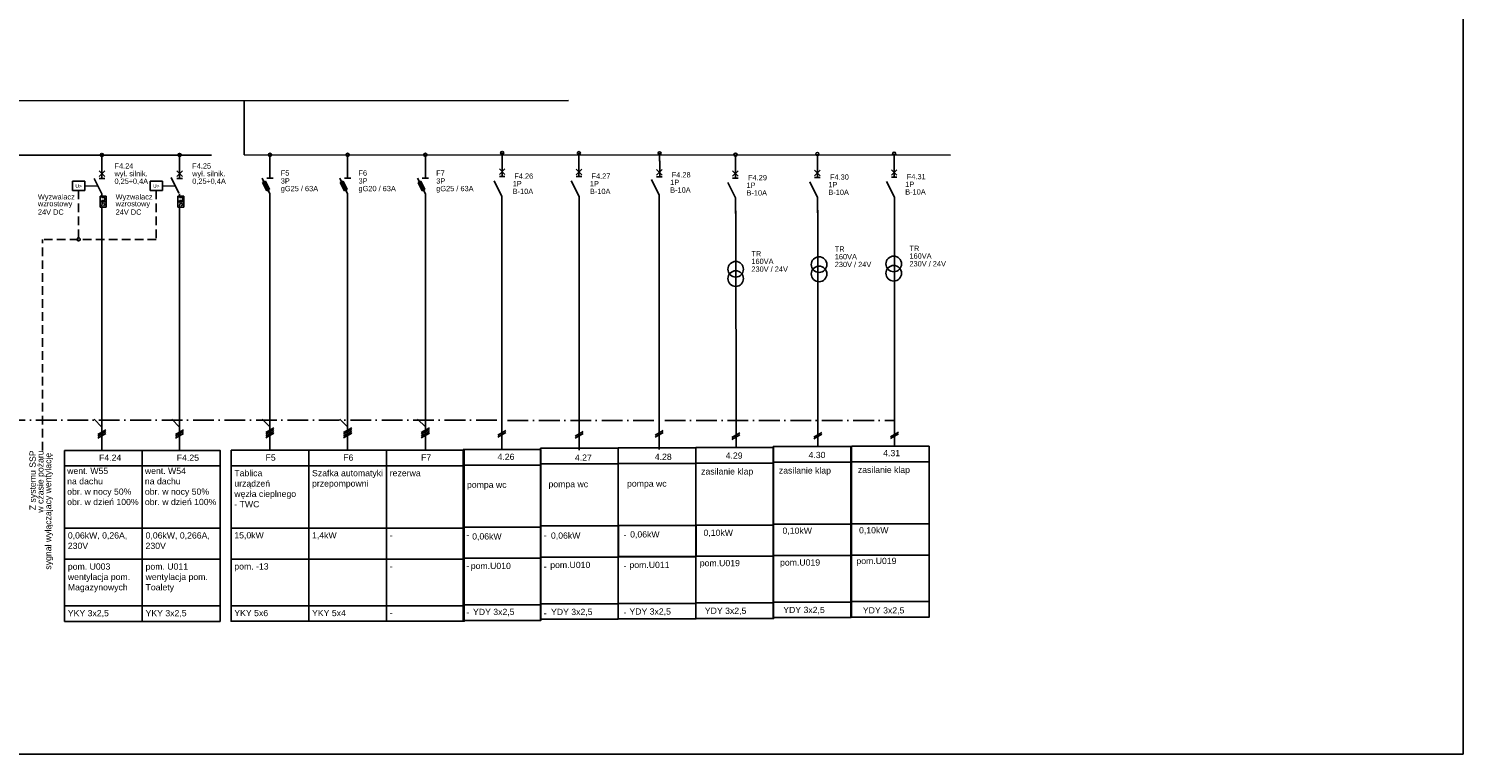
# Model space of a CAD drawing. Header units: centimetres. Extents: x -4250 to -484, y 169 to 6592.
# Tile 50 of 178: x -1864 to -1448, y 2971 to 3181. Entities that reach past the tile are written whole.
import ezdxf
from ezdxf.enums import TextEntityAlignment as Align

# ---------------------------------------------------------------- set-up
doc = ezdxf.new("R2010")
doc.units = ezdxf.units.CM
doc.linetypes.add('ACAD_ISO10W100', pattern=[18, 12, -3, 0, -3])
doc.linetypes.add('DISCONTINU2', pattern=[0.375, 0.25, -0.125])
doc.layers.add('1', color=7, linetype='Continuous')
doc.styles.add('ARIAL', font='arial.ttf')
doc.styles.add('ARIAL_CE', font='arial.ttf')

msp = doc.modelspace()

# ---------------------------------------------------------------- linework, layer by layer
for p, q in [((-1448.4185, 2970.6448), (-1448.4185, 3390.6448)), ((-1801.3089, 3144.1483), (-1801.3089, 3159.8975)), ((-1596.8806, 3144.09), (-1801.3089, 3144.1483)), ((-2690.9066, 2970.6448), (-1448.4185, 2970.6448))]:
    msp.add_line(p, q)
at = {"linetype": 'DISCONTINU2', "ltscale": 10}
for p, q in [((-1849.2841, 3133.771), (-1849.2841, 3119.6758)), ((-1859.7309, 3058.603), (-1859.7309, 3119.6758))]:
    msp.add_line(p, q, dxfattribs=at)
msp.add_lwpolyline([(-1826.7841, 3133.771), (-1826.7841, 3119.6758), (-1859.7309, 3119.6758)], dxfattribs=at)
at = {"linetype": 'ACAD_ISO10W100', "ltscale": 0.5}
msp.add_lwpolyline([(-2689.7117, 3067.5597), (-1613.031, 3067.269)], dxfattribs=at)
at = {"color": 3}
for points in [[(-1853.3341, 3058.603), (-1830.8341, 3058.603), (-1830.8341, 3054.103), (-1853.3341, 3054.103), (-1853.3341, 3058.603)], [(-1830.8341, 3058.603), (-1808.3341, 3058.603), (-1808.3341, 3054.103), (-1830.8341, 3054.103), (-1830.8341, 3058.603)], [(-1853.3341, 3054.103), (-1830.8341, 3054.103), (-1830.8341, 3036.103), (-1853.3341, 3036.103), (-1853.3341, 3054.103)], [(-1830.8341, 3054.103), (-1808.3341, 3054.103), (-1808.3341, 3036.103), (-1830.8341, 3036.103), (-1830.8341, 3054.103)], [(-1853.3341, 3036.103), (-1830.8341, 3036.103), (-1830.8341, 3027.103), (-1853.3341, 3027.103), (-1853.3341, 3036.103)], [(-1830.8341, 3036.103), (-1808.3341, 3036.103), (-1808.3341, 3027.103), (-1830.8341, 3027.103), (-1830.8341, 3036.103)], [(-1853.3341, 3027.103), (-1830.8341, 3027.103), (-1830.8341, 3013.603), (-1853.3341, 3013.603), (-1853.3341, 3027.103)], [(-1830.8341, 3027.103), (-1808.3341, 3027.103), (-1808.3341, 3013.603), (-1830.8341, 3013.603), (-1830.8341, 3027.103)], [(-1853.3341, 3013.603), (-1830.8341, 3013.603), (-1830.8341, 3009.103), (-1853.3341, 3009.103), (-1853.3341, 3013.603)], [(-1830.8341, 3013.603), (-1808.3341, 3013.603), (-1808.3341, 3009.103), (-1830.8341, 3009.103), (-1830.8341, 3013.603)]]:
    msp.add_lwpolyline(points, dxfattribs=at)
at = {"color": 4}
for points in [[(-1805.1412, 3058.6393), (-1782.6412, 3058.6393), (-1782.6412, 3054.1393), (-1805.1412, 3054.1393), (-1805.1412, 3058.6393)], [(-1805.1412, 3054.1393), (-1782.6412, 3054.1393), (-1782.6412, 3036.1393), (-1805.1412, 3036.1393), (-1805.1412, 3054.1393)], [(-1805.1412, 3036.1393), (-1782.6412, 3036.1393), (-1782.6412, 3027.1393), (-1805.1412, 3027.1393), (-1805.1412, 3036.1393)], [(-1805.1412, 3027.1393), (-1782.6412, 3027.1393), (-1782.6412, 3013.6393), (-1805.1412, 3013.6393), (-1805.1412, 3027.1393)], [(-1805.1412, 3013.6393), (-1782.6412, 3013.6393), (-1782.6412, 3009.1393), (-1805.1412, 3009.1393), (-1805.1412, 3013.6393)]]:
    msp.add_lwpolyline(points, dxfattribs=at)
at = {"color": 1}
for points in [[(-1782.6412, 3058.6393), (-1760.1412, 3058.6393), (-1760.1412, 3054.1393), (-1782.6412, 3054.1393), (-1782.6412, 3058.6393)], [(-1760.1412, 3058.6393), (-1737.6412, 3058.6393), (-1737.6412, 3054.1393), (-1760.1412, 3054.1393), (-1760.1412, 3058.6393)], [(-1737.9739, 3058.8653), (-1715.4739, 3058.8653), (-1715.4739, 3054.3653), (-1737.9739, 3054.3653), (-1737.9739, 3058.8653)], [(-1715.5832, 3059.2276), (-1693.0832, 3059.2276), (-1693.0832, 3054.7276), (-1715.5832, 3054.7276), (-1715.5832, 3059.2276)], [(-1693.0632, 3059.3214), (-1670.5632, 3059.3214), (-1670.5632, 3054.8214), (-1693.0632, 3054.8214), (-1693.0632, 3059.3214)], [(-1670.5852, 3059.4415), (-1648.0852, 3059.4415), (-1648.0852, 3054.9415), (-1670.5852, 3054.9415), (-1670.5852, 3059.4415)], [(-1648.2129, 3059.7194), (-1625.7129, 3059.7194), (-1625.7129, 3055.2194), (-1648.2129, 3055.2194), (-1648.2129, 3059.7194)], [(-1625.5665, 3059.8218), (-1603.0665, 3059.8218), (-1603.0665, 3055.3218), (-1625.5665, 3055.3218), (-1625.5665, 3059.8218)], [(-1782.6412, 3054.1393), (-1760.1412, 3054.1393), (-1760.1412, 3036.1393), (-1782.6412, 3036.1393), (-1782.6412, 3054.1393)], [(-1760.1412, 3054.1393), (-1737.6412, 3054.1393), (-1737.6412, 3036.1393), (-1760.1412, 3036.1393), (-1760.1412, 3054.1393)], [(-1737.9739, 3054.3653), (-1715.4739, 3054.3653), (-1715.4739, 3036.3653), (-1737.9739, 3036.3653), (-1737.9739, 3054.3653)], [(-1715.5832, 3054.7276), (-1693.0832, 3054.7276), (-1693.0832, 3036.7276), (-1715.5832, 3036.7276), (-1715.5832, 3054.7276)], [(-1693.0632, 3054.8214), (-1670.5632, 3054.8214), (-1670.5632, 3036.8214), (-1693.0632, 3036.8214), (-1693.0632, 3054.8214)], [(-1670.5852, 3054.9415), (-1648.0852, 3054.9415), (-1648.0852, 3036.9415), (-1670.5852, 3036.9415), (-1670.5852, 3054.9415)], [(-1648.2129, 3055.2194), (-1625.7129, 3055.2194), (-1625.7129, 3037.2194), (-1648.2129, 3037.2194), (-1648.2129, 3055.2194)], [(-1625.5665, 3055.3218), (-1603.0665, 3055.3218), (-1603.0665, 3037.3218), (-1625.5665, 3037.3218), (-1625.5665, 3055.3218)], [(-1782.6412, 3036.1393), (-1760.1412, 3036.1393), (-1760.1412, 3027.1393), (-1782.6412, 3027.1393), (-1782.6412, 3036.1393)], [(-1760.1412, 3036.1393), (-1737.6412, 3036.1393), (-1737.6412, 3027.1393), (-1760.1412, 3027.1393), (-1760.1412, 3036.1393)], [(-1737.9739, 3036.3653), (-1715.4739, 3036.3653), (-1715.4739, 3027.3653), (-1737.9739, 3027.3653), (-1737.9739, 3036.3653)], [(-1715.5832, 3036.7276), (-1693.0832, 3036.7276), (-1693.0832, 3027.7276), (-1715.5832, 3027.7276), (-1715.5832, 3036.7276)], [(-1693.0251, 3036.8595), (-1670.5251, 3036.8595), (-1670.5251, 3027.8595), (-1693.0251, 3027.8595), (-1693.0251, 3036.8595)], [(-1670.5852, 3036.9415), (-1648.0852, 3036.9415), (-1648.0852, 3027.9415), (-1670.5852, 3027.9415), (-1670.5852, 3036.9415)], [(-1648.2129, 3037.2194), (-1625.7129, 3037.2194), (-1625.7129, 3028.2194), (-1648.2129, 3028.2194), (-1648.2129, 3037.2194)], [(-1625.5665, 3037.3218), (-1603.0665, 3037.3218), (-1603.0665, 3028.3218), (-1625.5665, 3028.3218), (-1625.5665, 3037.3218)], [(-1715.5832, 3027.7276), (-1693.0832, 3027.7276), (-1693.0832, 3014.2276), (-1715.5832, 3014.2276), (-1715.5832, 3027.7276)], [(-1693.0632, 3027.8214), (-1670.5632, 3027.8214), (-1670.5632, 3014.3214), (-1693.0632, 3014.3214), (-1693.0632, 3027.8214)], [(-1670.5852, 3027.9415), (-1648.0852, 3027.9415), (-1648.0852, 3014.4415), (-1670.5852, 3014.4415), (-1670.5852, 3027.9415)], [(-1648.2129, 3028.2194), (-1625.7129, 3028.2194), (-1625.7129, 3014.7194), (-1648.2129, 3014.7194), (-1648.2129, 3028.2194)], [(-1625.5665, 3028.3218), (-1603.0665, 3028.3218), (-1603.0665, 3014.8218), (-1625.5665, 3014.8218), (-1625.5665, 3028.3218)], [(-1782.6412, 3027.1393), (-1760.1412, 3027.1393), (-1760.1412, 3013.6393), (-1782.6412, 3013.6393), (-1782.6412, 3027.1393)], [(-1760.1412, 3027.1393), (-1737.6412, 3027.1393), (-1737.6412, 3013.6393), (-1760.1412, 3013.6393), (-1760.1412, 3027.1393)], [(-1737.9739, 3027.3653), (-1715.4739, 3027.3653), (-1715.4739, 3013.8653), (-1737.9739, 3013.8653), (-1737.9739, 3027.3653)], [(-1782.6412, 3013.6393), (-1760.1412, 3013.6393), (-1760.1412, 3009.1393), (-1782.6412, 3009.1393), (-1782.6412, 3013.6393)], [(-1760.1412, 3013.6393), (-1737.6412, 3013.6393), (-1737.6412, 3009.1393), (-1760.1412, 3009.1393), (-1760.1412, 3013.6393)], [(-1737.9739, 3013.8653), (-1715.4739, 3013.8653), (-1715.4739, 3009.3653), (-1737.9739, 3009.3653), (-1737.9739, 3013.8653)], [(-1715.5832, 3014.2276), (-1693.0832, 3014.2276), (-1693.0832, 3009.7276), (-1715.5832, 3009.7276), (-1715.5832, 3014.2276)], [(-1693.0632, 3014.3214), (-1670.5632, 3014.3214), (-1670.5632, 3009.8214), (-1693.0632, 3009.8214), (-1693.0632, 3014.3214)], [(-1670.5852, 3014.4415), (-1648.0852, 3014.4415), (-1648.0852, 3009.9415), (-1670.5852, 3009.9415), (-1670.5852, 3014.4415)], [(-1648.2129, 3014.7194), (-1625.7129, 3014.7194), (-1625.7129, 3010.2194), (-1648.2129, 3010.2194), (-1648.2129, 3014.7194)], [(-1625.5665, 3014.8218), (-1603.0665, 3014.8218), (-1603.0665, 3010.3218), (-1625.5665, 3010.3218), (-1625.5665, 3014.8218)]]:
    msp.add_lwpolyline(points, dxfattribs=at)
at = {"layer": '1'}
for p, q in [((-2683.8389, 3159.5592), (-1707.4879, 3159.8246)), ((-2532.9189, 3144.0303), (-1810.8392, 3144.0361)), ((-1847.4841, 3136.471), (-1851.0841, 3136.471)), ((-1851.0841, 3136.471), (-1851.0841, 3133.771)), ((-1847.4841, 3136.471), (-1847.4841, 3133.771)), ((-1824.9841, 3136.471), (-1828.5841, 3136.471)), ((-1828.5841, 3136.471), (-1828.5841, 3133.771)), ((-1824.9841, 3136.471), (-1824.9841, 3133.771)), ((-1847.4841, 3133.771), (-1851.0841, 3133.771)), ((-1824.9841, 3133.771), (-1828.5841, 3133.771)), ((-1793.8912, 3128.3983), (-1793.8912, 3058.6393)), ((-1771.3912, 3128.3983), (-1771.3912, 3058.6393)), ((-1748.8912, 3128.3983), (-1748.8912, 3058.6393)), ((-1726.7239, 3128.6243), (-1726.7239, 3058.8653)), ((-1704.3332, 3128.3785), (-1704.3332, 3058.6195)), ((-1681.2043, 3128.6243), (-1681.2043, 3058.8653)), ((-1659.0114, 3127.9394), (-1658.9236, 3059.5246)), ((-1635.3072, 3128.1054), (-1635.2373, 3059.5762)), ((-1613.0588, 3128.2166), (-1613.0405, 3059.7641)), ((-1842.5341, 3126.067), (-1842.5341, 3058.603)), ((-1820.0341, 3126.067), (-1820.0341, 3058.603)), ((-1844.7841, 3067.612), (-1842.5341, 3065.362)), ((-1822.2841, 3067.612), (-1820.0341, 3065.362)), ((-1796.1412, 3067.6483), (-1793.8912, 3065.3983)), ((-1795.0612, 3063.8233), (-1792.7212, 3065.1733)), ((-1773.6412, 3067.6483), (-1771.3912, 3065.3983)), ((-1772.5612, 3063.8233), (-1770.2212, 3065.1733)), ((-1751.1412, 3067.6483), (-1748.8912, 3065.3983)), ((-1750.0612, 3063.8233), (-1747.7212, 3065.1733)), ((-1843.7041, 3063.247), (-1841.3641, 3064.597)), ((-1843.7041, 3062.707), (-1841.3641, 3064.057)), ((-1843.7041, 3062.167), (-1841.3641, 3063.517)), ((-1821.2041, 3063.247), (-1818.8641, 3064.597)), ((-1821.2041, 3062.707), (-1818.8641, 3064.057)), ((-1821.2041, 3062.167), (-1818.8641, 3063.517)), ((-1795.0612, 3063.2833), (-1792.7212, 3064.6333)), ((-1795.0612, 3062.7433), (-1792.7212, 3064.0933)), ((-1795.0612, 3062.2033), (-1792.7212, 3063.5533)), ((-1772.5612, 3063.2833), (-1770.2212, 3064.6333)), ((-1772.5612, 3062.7433), (-1770.2212, 3064.0933)), ((-1772.5612, 3062.2033), (-1770.2212, 3063.5533)), ((-1750.0612, 3063.2833), (-1747.7212, 3064.6333)), ((-1750.0612, 3062.7433), (-1747.7212, 3064.0933)), ((-1750.0612, 3062.2033), (-1747.7212, 3063.5533)), ((-1727.8939, 3062.9693), (-1725.5539, 3064.3193)), ((-1727.8939, 3062.4293), (-1725.5539, 3063.7793)), ((-1705.5032, 3062.7235), (-1703.1632, 3064.0735)), ((-1705.5032, 3062.1835), (-1703.1632, 3063.5335)), ((-1682.3743, 3062.9693), (-1680.0343, 3064.3193)), ((-1682.3743, 3062.4293), (-1680.0343, 3063.7793)), ((-1660.1814, 3062.2844), (-1657.8414, 3063.6344)), ((-1660.1814, 3061.7444), (-1657.8414, 3063.0944)), ((-1636.4772, 3062.4504), (-1634.1372, 3063.8004)), ((-1636.4772, 3061.9104), (-1634.1372, 3063.2604)), ((-1614.2288, 3062.5616), (-1611.8888, 3063.9116)), ((-1614.2288, 3062.0216), (-1611.8888, 3063.3716))]:
    msp.add_line(p, q, dxfattribs=at)
at = {"layer": '1', "color": 3}
for p, q in [((-1842.5341, 3144.112), (-1842.5341, 3141.817)), ((-1820.0341, 3144.112), (-1820.0341, 3141.817)), ((-1793.8912, 3144.1483), (-1793.8912, 3141.8533)), ((-1771.3912, 3144.1483), (-1771.3912, 3141.8533)), ((-1748.8912, 3144.1483), (-1748.8912, 3141.8533)), ((-1726.6519, 3144.6985), (-1726.6519, 3142.4035)), ((-1704.4452, 3144.629), (-1704.4452, 3142.334)), ((-1681.0963, 3144.6021), (-1681.0963, 3142.3071)), ((-1659.1235, 3144.1899), (-1659.1235, 3141.8949)), ((-1635.4192, 3144.3559), (-1635.4192, 3142.0609)), ((-1613.1709, 3144.4672), (-1613.1709, 3142.1722)), ((-1842.5341, 3141.817), (-1842.5341, 3137.317)), ((-1820.0341, 3141.817), (-1820.0341, 3137.317)), ((-1793.8912, 3141.8983), (-1793.8912, 3137.3983)), ((-1771.3912, 3141.8983), (-1771.3912, 3137.3983)), ((-1748.8912, 3141.8983), (-1748.8912, 3137.3983)), ((-1725.8419, 3138.4435), (-1727.4619, 3140.0635)), ((-1727.4619, 3138.4435), (-1725.8419, 3140.0635)), ((-1726.6519, 3142.4035), (-1726.6519, 3137.9035)), ((-1703.6352, 3138.374), (-1705.2552, 3139.994)), ((-1705.2552, 3138.374), (-1703.6352, 3139.994)), ((-1704.4452, 3142.334), (-1704.4452, 3137.834)), ((-1680.3602, 3138.2733), (-1681.9802, 3139.8933)), ((-1681.9802, 3138.2733), (-1680.3602, 3139.8933)), ((-1681.0472, 3142.4261), (-1681.0472, 3137.9261)), ((-1659.1235, 3141.8949), (-1659.1235, 3137.3949)), ((-1634.6092, 3138.1009), (-1636.2292, 3139.7209)), ((-1636.2292, 3138.1009), (-1634.6092, 3139.7209)), ((-1635.4192, 3142.0609), (-1635.4192, 3137.5609)), ((-1612.3609, 3138.2122), (-1613.9809, 3139.8322)), ((-1613.9809, 3138.2122), (-1612.3609, 3139.8322)), ((-1613.1709, 3142.1722), (-1613.1709, 3137.6722)), ((-1842.5341, 3132.817), (-1844.7841, 3137.317)), ((-1841.7241, 3137.857), (-1843.3441, 3139.477)), ((-1843.3441, 3137.857), (-1841.7241, 3139.477)), ((-1841.7241, 3137.317), (-1843.3441, 3137.317)), ((-1820.2305, 3133.0718), (-1822.4805, 3137.5718)), ((-1820.8441, 3137.857), (-1819.2241, 3139.477)), ((-1819.2241, 3137.857), (-1820.8441, 3139.477)), ((-1819.2241, 3137.317), (-1820.8441, 3137.317)), ((-1793.8912, 3132.8983), (-1796.1412, 3137.3983)), ((-1796.0152, 3136.1473), (-1795.2142, 3136.5523)), ((-1794.8092, 3133.7353), (-1796.0152, 3136.1473)), ((-1794.0082, 3134.1403), (-1795.2142, 3136.5523)), ((-1792.9912, 3137.3983), (-1794.7912, 3137.3983)), ((-1771.3912, 3132.8983), (-1773.6412, 3137.3983)), ((-1773.5152, 3136.1473), (-1772.7142, 3136.5523)), ((-1772.3092, 3133.7353), (-1773.5152, 3136.1473)), ((-1771.5082, 3134.1403), (-1772.7142, 3136.5523)), ((-1770.4912, 3137.3983), (-1772.2912, 3137.3983)), ((-1748.8912, 3132.8983), (-1751.1412, 3137.3983)), ((-1751.0152, 3136.1473), (-1750.2142, 3136.5523)), ((-1749.8092, 3133.7353), (-1751.0152, 3136.1473)), ((-1749.0082, 3134.1403), (-1750.2142, 3136.5523)), ((-1747.9912, 3137.3983), (-1749.7912, 3137.3983)), ((-1726.7527, 3132.0901), (-1729.0027, 3136.5901)), ((-1725.8419, 3137.9035), (-1727.4619, 3137.9035)), ((-1704.395, 3132.0903), (-1706.645, 3136.5903)), ((-1703.6352, 3137.834), (-1705.2552, 3137.834)), ((-1681.1712, 3132.4734), (-1683.4212, 3136.9734)), ((-1680.3602, 3137.7333), (-1681.9802, 3137.7333)), ((-1659.0732, 3131.6511), (-1661.3232, 3136.1511)), ((-1658.3135, 3137.9349), (-1659.9335, 3139.5549)), ((-1659.9335, 3137.9349), (-1658.3135, 3139.5549)), ((-1658.3135, 3137.3949), (-1659.9335, 3137.3949)), ((-1635.369, 3131.8172), (-1637.619, 3136.3172)), ((-1634.6092, 3137.5609), (-1636.2292, 3137.5609)), ((-1613.1206, 3131.9284), (-1615.3706, 3136.4284)), ((-1612.3609, 3137.6722), (-1613.9809, 3137.6722)), ((-1843.6591, 3135.112), (-1847.4841, 3135.121)), ((-1843.0741, 3132.187), (-1843.0741, 3128.947)), ((-1843.0741, 3132.187), (-1841.2741, 3132.187)), ((-1842.5341, 3132.817), (-1842.5341, 3131.827)), ((-1842.5341, 3131.827), (-1841.6341, 3131.827)), ((-1841.6341, 3131.827), (-1841.6341, 3130.927)), ((-1841.2741, 3132.187), (-1841.2741, 3128.947)), ((-1821.1591, 3135.112), (-1824.9841, 3135.121)), ((-1820.5741, 3132.187), (-1820.5741, 3128.947)), ((-1820.5741, 3132.187), (-1818.7741, 3132.187)), ((-1820.0341, 3132.817), (-1820.0341, 3131.827)), ((-1820.0341, 3131.827), (-1819.1341, 3131.827)), ((-1819.1341, 3131.827), (-1819.1341, 3130.927)), ((-1818.7741, 3132.187), (-1818.7741, 3128.947)), ((-1794.8092, 3133.7353), (-1794.0082, 3134.1403)), ((-1793.8912, 3132.8983), (-1793.8912, 3128.3983)), ((-1772.3092, 3133.7353), (-1771.5082, 3134.1403)), ((-1771.3912, 3132.8983), (-1771.3912, 3128.3983)), ((-1749.8092, 3133.7353), (-1749.0082, 3134.1403)), ((-1748.8912, 3132.8983), (-1748.8912, 3128.3983)), ((-1726.7527, 3132.0901), (-1726.7527, 3127.5901)), ((-1704.395, 3132.0903), (-1704.395, 3127.5903)), ((-1681.1712, 3132.4734), (-1681.1712, 3127.9734)), ((-1659.0732, 3131.6511), (-1659.0732, 3127.1511)), ((-1635.369, 3131.8172), (-1635.369, 3127.3172)), ((-1613.1206, 3131.9284), (-1613.1206, 3127.4284)), ((-1843.0741, 3130.567), (-1841.2741, 3130.567)), ((-1843.0741, 3128.947), (-1841.2741, 3128.947)), ((-1842.6691, 3129.397), (-1842.3991, 3129.397)), ((-1842.5341, 3130.927), (-1842.5341, 3130.567)), ((-1842.5341, 3130.927), (-1841.6341, 3130.927)), ((-1842.4081, 3130.117), (-1842.5341, 3129.397)), ((-1842.5341, 3130.117), (-1842.2731, 3130.117)), ((-1842.5341, 3128.947), (-1842.5341, 3128.317)), ((-1842.5341, 3128.362), (-1842.5341, 3126.067)), ((-1842.0931, 3130.117), (-1841.5531, 3129.757)), ((-1841.5531, 3129.757), (-1842.0931, 3129.397)), ((-1820.5741, 3130.567), (-1818.7741, 3130.567)), ((-1820.5741, 3128.947), (-1818.7741, 3128.947)), ((-1820.1691, 3129.397), (-1819.8991, 3129.397)), ((-1820.0341, 3130.927), (-1819.1341, 3130.927)), ((-1820.0341, 3130.927), (-1820.0341, 3130.567)), ((-1820.0341, 3130.117), (-1819.7731, 3130.117)), ((-1819.9081, 3130.117), (-1820.0341, 3129.397)), ((-1820.0341, 3128.947), (-1820.0341, 3128.317)), ((-1820.0341, 3128.362), (-1820.0341, 3126.067)), ((-1819.5931, 3130.117), (-1819.0531, 3129.757)), ((-1819.0531, 3129.757), (-1819.5931, 3129.397))]:
    msp.add_line(p, q, dxfattribs=at)
at = {"layer": '1', "lineweight": 15}
for p, q in [((-1842.5341, 3126.067), (-1842.5341, 3126.067)), ((-1820.0341, 3126.067), (-1820.0341, 3126.067))]:
    msp.add_line(p, q, dxfattribs=at)
at = {"layer": '1', "color": 1}
for centre in [(-1613.299, 3112.5614), (-1659.0552, 3111.0188), (-1634.9222, 3112.3686), (-1634.9222, 3109.6686), (-1613.299, 3109.8614), (-1659.0552, 3108.3188)]:
    msp.add_circle(centre, 2.25, dxfattribs=at)
at = {"layer": 'Defpoints', "color": 3, "linetype": 'Continuous'}
for centre in [(-1842.5341, 3144.112), (-1820.0341, 3144.112), (-1793.8912, 3144.1483), (-1771.3912, 3144.1483), (-1748.8912, 3144.1483), (-1726.6519, 3144.6985), (-1704.4452, 3144.629), (-1681.0963, 3144.6021), (-1659.1235, 3144.1899), (-1635.4192, 3144.3559), (-1613.1709, 3144.4672), (-1849.2841, 3119.6758)]:
    msp.add_circle(centre, 0.45, dxfattribs=at)

# ---------------------------------------------------------------- texts
at = {"color": 4, "linetype": 'Continuous', "style": 'ARIAL'}
for s, p in [('Z systemu SSP', (-1861.6931, 3058.603)), ('w czasie pożaru', (-1859.4431, 3058.603)), ('sygnał wyłączajacy wentylację ', (-1857.1931, 3058.603))]:
    msp.add_text(s, height=1.8, rotation=90, dxfattribs=at).set_placement(p, align=Align.RIGHT)
at = {"color": 3, "style": 'ARIAL'}
for s, p in [('F4.24', (-1843.3531, 3055.588)), ('F4.25', (-1820.8531, 3055.588))]:
    msp.add_text(s, height=1.8, dxfattribs=at).set_placement(p)
at = {"color": 4, "style": 'ARIAL'}
msp.add_text('F5', height=1.8, dxfattribs=at).set_placement((-1795.1602, 3055.6243))
at = {"color": 1, "style": 'ARIAL'}
for s, p in [('F6', (-1772.6602, 3055.6243)), ('F7', (-1750.1602, 3055.6243)), ('4.26', (-1727.9929, 3055.8503)), ('4.27', (-1705.6022, 3055.6045)), ('4.28', (-1682.4733, 3055.8503)), ('4.29', (-1661.9555, 3056.1976)), ('4.30', (-1637.96, 3056.3712)), ('4.31', (-1616.3632, 3056.9271))]:
    msp.add_text(s, height=1.8, dxfattribs=at).set_placement(p)
at = {"color": 3, "linetype": 'Continuous', "char_height": 1.8, "width": 27.81648, "attachment_point": 1}
for s, insert, style in [('\\fArial|b0|i0|c238|p34;went. W55\\Pna dachu\\Pobr. w nocy 50%\\Pobr. w dzień 100%', (-1852.5869, 3053.5704), 'ARIAL'), ('\\fArial|b0|i0|c238|p34;went. W54\\Pna dachu\\Pobr. w nocy 50%\\Pobr. w dzień 100%', (-1830.0869, 3053.5704), 'ARIAL'), ('\\fArial|b0|i0|c238|p34;0,06kW, 0,26A,\\P230V', (-1852.3891, 3034.888), 'ARIAL'), ('\\fArial|b0|i0|c238|p34;0,06kW, 0,266A,\\P230V', (-1829.8891, 3034.888), 'ARIAL_CE'), ('\\fArial|b0|i0|c238|p34;pom. U003\\Pwentylacja pom.\\PMagazynowych', (-1852.3891, 3025.888), 'ARIAL'), ('\\fArial|b0|i0|c238|p34;pom. U011\\Pwentylacja pom.\\PToalety', (-1829.8891, 3025.888), 'ARIAL'), ('\\fArial|b0|i0|c238|p34;YKY 3x2,5', (-1852.3891, 3012.388), 'ARIAL'), ('\\fArial|b0|i0|c238|p34;YKY 3x2,5', (-1829.8891, 3012.388), 'ARIAL')]:
    msp.add_mtext(s, dxfattribs=dict(at, insert=insert, style=style))
at = {"color": 4, "linetype": 'Continuous', "char_height": 1.8, "width": 27.81648, "attachment_point": 1, "style": 'ARIAL'}
for s, insert in [('\\fArial|b0|i0|c238|p34;Tablica\\Purządzeń\\Pwęzła cieplnego\\P- TWC', (-1804.1962, 3052.9243)), ('{\\fArial|b0|i0|c238|p34;15,0kW}', (-1804.1962, 3034.9243)), ('{\\fArial|b0|i0|c238|p34;pom. -13}', (-1804.1962, 3025.9243)), ('{\\fArial|b0|i0|c238|p34;YKY 5x6}', (-1804.1962, 3012.4243))]:
    msp.add_mtext(s, dxfattribs=dict(at, insert=insert))
at = {"color": 1, "linetype": 'Continuous', "char_height": 1.8, "width": 27.81648, "attachment_point": 1, "style": 'ARIAL'}
for s, insert in [('\\fArial|b0|i0|c238|p34;Szafka automatyki przepompowni', (-1781.6962, 3052.9243)), ('zasilanie klap ', (-1669.0617, 3053.423)), ('zasilanie klap ', (-1646.5601, 3053.6938)), ('zasilanie klap ', (-1623.697, 3053.8743)), ('rezerwa', (-1759.1962, 3052.9243)), ('pompa wc ', (-1736.8478, 3049.5598)), ('pompa wc ', (-1713.2474, 3049.7318)), ('pompa wc ', (-1690.5083, 3049.9039)), ('{\\fArial|b0|i0|c238|p34;0,10kW}', (-1645.5001, 3036.2647)), ('{\\fArial|b0|i0|c238|p34;0,10kW}', (-1623.346, 3036.3837)), ('\\fArial|b0|i0|c238|p34;1,4kW', (-1781.6962, 3034.9243)), ('-', (-1759.1962, 3034.9243)), ('-', (-1737.0289, 3035.1503)), ('{\\fArial|b0|i0|c238|p34;0,06kW}', (-1735.341, 3034.6086)), ('-', (-1714.6382, 3034.9045)), ('{\\fArial|b0|i0|c238|p34;0,06kW}', (-1712.5343, 3034.8435)), ('-', (-1691.5093, 3035.1503)), ('{\\fArial|b0|i0|c238|p34;0,06kW}', (-1689.6101, 3035.1957)), ('{\\fArial|b0|i0|c238|p34;0,10kW}', (-1668.3689, 3035.67)), ('-', (-1759.1962, 3025.9243)), ('-', (-1737.0289, 3026.1503)), ('pom.U010 ', (-1735.7398, 3026.0691)), ('-', (-1714.6382, 3025.9045)), ('pom.U010 ', (-1712.743, 3026.3567)), ('-', (-1691.5093, 3026.1503)), ('pom.U011 ', (-1689.8102, 3026.3603)), ('pom.U019 ', (-1669.4414, 3026.8849)), ('pom.U019 ', (-1646.2154, 3027.0617)), ('pom.U019 ', (-1624.1069, 3027.5093)), ('\\fArial|b0|i0|c238|p34;YKY 5x4', (-1781.6962, 3012.4243)), ('-', (-1759.1962, 3012.4243)), ('-', (-1737.0289, 3012.6503)), ('YDY 3x2,5', (-1735.0992, 3012.7572)), ('-', (-1714.6382, 3012.4045)), ('YDY 3x2,5', (-1712.5172, 3012.7572)), ('-', (-1691.5093, 3012.6503)), ('YDY 3x2,5', (-1689.8207, 3012.8717)), ('YDY 3x2,5', (-1667.9864, 3013.0922)), ('YDY 3x2,5', (-1645.2898, 3013.3212)), ('YDY 3x2,5', (-1622.2494, 3013.2067))]:
    msp.add_mtext(s, dxfattribs=dict(at, insert=insert))
at = {"layer": '1', "color": 3, "style": 'ARIAL'}
for s, p in [('wył. silnik.', (-1838.8891, 3137.947)), ('F4.24', (-1838.8891, 3140.152)), ('wył. silnik.', (-1816.3891, 3137.947)), ('F4.25', (-1816.3891, 3140.152)), ('0,25÷0,4A', (-1838.8891, 3135.742)), ('0,25÷0,4A', (-1816.3891, 3135.742)), ('3P', (-1790.7502, 3135.8233)), ('F5', (-1790.7502, 3138.133)), ('3P', (-1768.2502, 3135.8233)), ('F6', (-1768.2502, 3138.133)), ('3P', (-1745.7502, 3135.8233)), ('F7', (-1745.7502, 3138.133)), ('1P', (-1723.6117, 3135.0151)), ('F4.26', (-1723.1496, 3137.217)), ('1P', (-1701.254, 3135.0153)), ('F4.27', (-1700.7919, 3137.2171)), ('1P', (-1678.0302, 3135.3984)), ('F4.28', (-1677.5681, 3137.6002)), ('1P', (-1655.9322, 3134.5761)), ('F4.29', (-1655.4701, 3136.7779)), ('1P', (-1632.228, 3134.7422)), ('F4.30', (-1631.7659, 3136.944)), ('1P', (-1609.9796, 3134.8534)), ('F4.31', (-1609.5175, 3137.0552)), ('Wyzwalacz', (-1861.059, 3131.2238)), ('Wyzwalacz', (-1838.559, 3131.2238)), ('gG25 / 63A', (-1790.7502, 3133.6183)), ('gG20 / 63A', (-1768.2502, 3133.6183)), ('gG25 / 63A', (-1745.7502, 3133.6183)), ('B-10A', (-1723.6117, 3132.8101)), ('B-10A', (-1701.254, 3132.8103)), ('B-10A', (-1678.0302, 3133.1934)), ('B-10A', (-1655.9322, 3132.3711)), ('B-10A', (-1632.228, 3132.5372)), ('B-10A', (-1609.9796, 3132.6484)), ('wzrostowy', (-1861.059, 3129.2438)), ('24V DC', (-1861.059, 3126.8138)), ('wzrostowy', (-1838.559, 3129.2438)), ('24V DC', (-1838.559, 3126.8138))]:
    msp.add_text(s, height=1.53, dxfattribs=at).set_placement(p)
at = {"layer": '1', "style": 'ARIAL'}
for p in [(-1850.2021, 3134.585), (-1827.7021, 3134.585)]:
    msp.add_text('U>', height=1.008, dxfattribs=at).set_placement(p)
at = {"layer": '1', "color": 1, "style": 'ARIAL'}
for s, p in [('TR', (-1654.5102, 3114.7538)), ('TR', (-1630.3772, 3116.1036)), ('160VA', (-1630.3772, 3113.8986)), ('TR', (-1608.754, 3116.2964)), ('160VA', (-1608.754, 3114.0914)), ('230V / 24V', (-1654.5102, 3110.2988)), ('160VA', (-1654.5102, 3112.5488)), ('230V / 24V', (-1630.3772, 3111.6486)), ('230V / 24V', (-1608.754, 3111.8414))]:
    msp.add_text(s, height=1.53, dxfattribs=at).set_placement(p)

doc.saveas('drawing.dxf')
